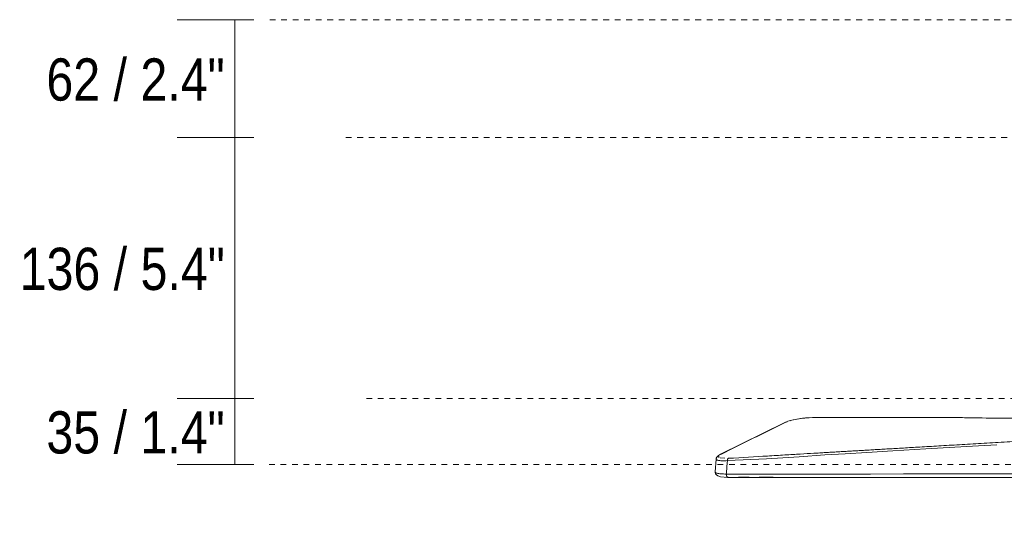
# Model space of a CAD drawing. Header units: millimetres. Extents: x 5811 to 10714, y -316 to 7072.
# Tile 1 of 14: x 5811 to 6325, y 1731 to 2000. Entities that reach past the tile are written whole.
import ezdxf

# ---------------------------------------------------------------- set-up
doc = ezdxf.new("R2010")
doc.units = ezdxf.units.MM
doc.linetypes.add('Dash', pattern=[6, 3, -3])
for name, color, linetype, lineweight in [('Aparatos eléctricos', 7, 'Continuous', 9), ('Cotas', 7, 'Continuous', 9), ('Cotas-10', 7, 'Continuous', 9)]:
    doc.layers.add(name, color=color, linetype=linetype, lineweight=lineweight)
doc.layers.add('Lighthing Fixture Dim Grey Dash', color=7, linetype='Dash', lineweight=9, true_color=0xd2d2d2)
doc.styles.add('Arial Narrow', font='ARIALN.TTF', dxfattribs={"height": 22})
doc.dimstyles.new('FARO_-_2_2mm_Arial_Narrow_mm_Inch_Horiz', dxfattribs={"dimscale": 304.8, "dimtxt": 22.515481, "dimasz": 0, "dimexe": 0.098425, "dimexo": 0.0625, "dimgap": 0.016404, "dimtad": 3, "dimtih": 1, "dimtoh": 1, "dimdec": 0, "dimzin": 0, "dimdsep": 46, "dimtxsty": 'Arial Narrow', "dimblk1": 'NONE', "dimblk2": 'NONE', "dimsah": 1, "dimcen": 0.09, "dimadec": 0, "dimazin": 0, "dimtfac": 1, "dimtdec": 4, "dimtix": 1, "dimtmove": 0, "dimatfit": 3, "dimfxl": 0.032808, "dimfxlon": 1, "dimtvp": 1, "dimtolj": 1, "dimtzin": 0, "dimarcsym": 2})

# ---------------------------------------------------------------- blocks, each defined once
blk = doc.blocks.new('34278-11L - 34278-11L KLIM S Black_walnut fan DC E27-660931-Alzado_PDF')
at = {"color": 254, "lineweight": 9, "true_color": 0xcccccc}
for p, q in [((6210.33, 1789.77), (6177.17, 1773.35)), ((6210.8, 1789.89), (6210.04, 1789.57)), ((6177.59, 1773.46), (6176.8, 1773.06)), ((6177.59, 1773.46), (6176.81, 1772.99)), ((6174.27, 1764.27), (6174.79, 1770.81)), ((6176.96, 1771.48), (6179.42, 1771.25)), ((6180.14, 1763.06), (6180.37, 1761.72)), ((6180.37, 1761.72), (6180.88, 1761.33)), ((6180.88, 1761.33), (6181.06, 1761.37)), ((6180.88, 1761.33), (6351.24, 1761.33)), ((6192.11, 1761.37), (6186.59, 1761.37)), ((6204.59, 1761.37), (6197.22, 1761.37))]:
    blk.add_line(p, q, dxfattribs=at)
at = {"color": 254, "lineweight": 9, "true_color": 0xcccccc, "flags": 128}
for points in [[(6225.25, 1792.5), (6223.3, 1792.44), (6221.47, 1792.31), (6219.84, 1792.14), (6216.99, 1791.71), (6214.99, 1791.3), (6212.33, 1790.57), (6210.33, 1789.77)], [(6180.7, 1770.04), (6201.09, 1771.01), (6218.24, 1772.04), (6231.47, 1773.03), (6242.24, 1773.66), (6253.4, 1774.32), (6267.03, 1775.11), (6284.2, 1776.12), (6305.49, 1777.37), (6321.27, 1778.3)], [(6174.79, 1770.82), (6174.94, 1771.42), (6175.2, 1771.88), (6176.03, 1772.68), (6177.17, 1773.35)], [(6176.18, 1772.43), (6176.32, 1771.71), (6176.42, 1771.66)], [(6174.27, 1764.26), (6174.3, 1763.8), (6174.57, 1763.08), (6174.96, 1762.61), (6175.81, 1762.05), (6177.2, 1761.62), (6178.96, 1761.39), (6180.88, 1761.33)], [(6350.5, 1763.08), (6333, 1763.08), (6318.53, 1763.08), (6295.34, 1763.08), (6272.68, 1763.08), (6255.39, 1763.07), (6234.82, 1763.07), (6209.33, 1763.07), (6196.42, 1763.07), (6180.14, 1763.06)]]:
    blk.add_lwpolyline(points, dxfattribs=at)
at = {"color": 254, "lineweight": 9, "true_color": 0xcccccc}
for points in [[(6210.8, 1789.89), (6205.26, 1787.16), (6194.17, 1781.68), (6183.1, 1776.2), (6177.59, 1773.46)], [(6211.91, 1790.36), (6211.49, 1790.21), (6211.12, 1790.05), (6210.8, 1789.89)], [(6225.31, 1792.49), (6225.23, 1792.5), (6225.16, 1792.49), (6225.08, 1792.46)], [(6180.7, 1770.04), (6180.17, 1770.02), (6179.16, 1769.99), (6177.84, 1769.99), (6176.82, 1770.03), (6175.99, 1770.13), (6175.35, 1770.28), (6174.92, 1770.5), (6174.74, 1770.76), (6174.83, 1770.98), (6174.95, 1771.1)], [(6180.72, 1770.03), (6180.62, 1768.79), (6180.43, 1766.38), (6180.23, 1764.14), (6180.12, 1763.07)], [(6180.73, 1770.38), (6180.72, 1770.27), (6180.71, 1770.15), (6180.7, 1770.04)], [(6180.8, 1770.68), (6180.78, 1770.59), (6180.75, 1770.49), (6180.73, 1770.38)], [(6180.91, 1770.94), (6180.87, 1770.86), (6180.83, 1770.77), (6180.8, 1770.68)], [(6181.04, 1771.13), (6181, 1771.08), (6180.95, 1771.01), (6180.91, 1770.94)], [(6181.2, 1771.26), (6181.15, 1771.23), (6181.09, 1771.19), (6181.04, 1771.13)], [(6181.06, 1761.37), (6180.62, 1761.37), (6180.21, 1761.38), (6179.82, 1761.4)]]:
    blk.add_open_spline(points, degree=3, dxfattribs=at)
for points, knots in [([(6223.07, 1792.4), (6222.46, 1792.37), (6220.48, 1792.22), (6217.03, 1791.75), (6214.54, 1791.18), (6213.46, 1790.87)], [-0.867048, -0.867048, -0.867048, -0.867048, -0.75, -0.5, -0.25, -0.25, -0.25, -0.25]), ([(6225.08, 1792.46), (6231.21, 1792.46), (6243.41, 1792.48), (6261.45, 1792.48), (6276.43, 1792.54), (6288.26, 1792.56), (6297, 1792.55), (6305.46, 1792.44), (6316.47, 1792.24), (6330.21, 1792.04), (6345.03, 1792.3), (6355.38, 1792.48), (6361.21, 1792.56), (6365.51, 1792.59), (6369.75, 1792.62), (6375.36, 1792.64), (6385.08, 1792.66), (6393.22, 1792.64), (6398.57, 1792.62)], [-1, -1, -1, -1, -0.9, -0.8, -0.7, -0.65, -0.6, -0.55, -0.5, -0.4, -0.3, -0.25, -0.225, -0.2, -0.175, -0.15, -0.1, 0, 0, 0, 0]), ([(6181.2, 1771.26), (6188.54, 1771.69), (6198.7, 1772.29), (6210.76, 1773), (6218.96, 1773.49), (6224.75, 1773.83), (6228.96, 1774.07), (6232.02, 1774.25), (6234.89, 1774.42), (6237.52, 1774.58), (6240.09, 1774.73), (6242.76, 1774.88), (6245.48, 1775.04), (6248.15, 1775.2), (6250.92, 1775.36), (6253.89, 1775.54), (6257.06, 1775.72), (6260.34, 1775.92), (6263.81, 1776.12), (6268.77, 1776.41), (6275.53, 1776.81), (6284.51, 1777.34), (6294.86, 1777.94), (6305.99, 1778.6), (6317.46, 1779.27), (6325.55, 1779.75), (6329.68, 1779.99)], [0, 0, 0, 0, 0.111111, 0.166667, 0.222222, 0.277778, 0.305556, 0.333333, 0.361111, 0.388889, 0.416667, 0.444444, 0.472222, 0.5, 0.527778, 0.555556, 0.583333, 0.611111, 0.638889, 0.666667, 0.722222, 0.777778, 0.833333, 0.888889, 0.944444, 1, 1, 1, 1]), ([(6180.14, 1763.06), (6179.62, 1763.07), (6178.63, 1763.09), (6177.3, 1763.17), (6176.16, 1763.27), (6175.26, 1763.42), (6174.63, 1763.68), (6174.28, 1764), (6174.25, 1764.26), (6174.3, 1764.41), (6174.3, 1764.42)], [0, 0, 0, 0, 0.1, 0.2, 0.3, 0.4, 0.5, 0.6, 0.7, 0.7110882, 0.7110882, 0.7110882, 0.7110882])]:
    blk.add_open_spline(points, degree=3, knots=knots, dxfattribs=at)
blk = doc.blocks.new('DIMBLOCK2-Alzado_PDF')
at = {"layer": 'Cotas-10', "color": 251, "true_color": 0x5b5b5b}
for p, q in [((5923.7, 2000), (5893.7, 2000)), ((5923.7, 2000), (5923.7, 1938.49)), ((5923.7, 2000), (5933.7, 2000)), ((5923.7, 1938.49), (5893.7, 1938.49)), ((5923.7, 1938.49), (5933.7, 1938.49))]:
    blk.add_line(p, q, dxfattribs=at)
at = {"layer": 'Cotas-10', "color": 0, "insert": (5825.43, 1979.81), "char_height": 22, "width": 111.9341, "attachment_point": 1, "line_spacing_factor": 0.974696, "style": 'Arial Narrow'}
blk.add_mtext('62 / 2.4"', dxfattribs=at)
blk = doc.blocks.new('_None')
blk = doc.blocks.new('DIMBLOCK3-Alzado_PDF')
at = {"layer": 'Cotas-10', "color": 251, "true_color": 0x5b5b5b}
for p, q in [((5923.7, 1938.49), (5893.7, 1938.49)), ((5923.7, 1938.49), (5923.7, 1802.49)), ((5923.7, 1938.49), (5933.7, 1938.49)), ((5923.7, 1802.49), (5893.7, 1802.49)), ((5923.7, 1802.49), (5933.7, 1802.49))]:
    blk.add_line(p, q, dxfattribs=at)
at = {"layer": 'Cotas-10', "color": 0, "insert": (5811.49, 1881.06), "char_height": 22, "width": 128.6599, "attachment_point": 1, "line_spacing_factor": 0.974696, "style": 'Arial Narrow'}
blk.add_mtext('136 / 5.4"', dxfattribs=at)
blk = doc.blocks.new('DIMBLOCK4-Alzado_PDF')
at = {"layer": 'Cotas-10', "color": 251, "true_color": 0x5b5b5b}
for p, q in [((5923.7, 1802.49), (5893.7, 1802.49)), ((5923.7, 1802.49), (5923.7, 1767.96)), ((5923.7, 1802.49), (5933.7, 1802.49)), ((5923.7, 1767.96), (5893.7, 1767.96)), ((5923.7, 1767.96), (5933.7, 1767.96))]:
    blk.add_line(p, q, dxfattribs=at)
at = {"layer": 'Cotas-10', "color": 0, "insert": (5825.43, 1795.79), "char_height": 22, "width": 111.9341, "attachment_point": 1, "line_spacing_factor": 0.974696, "style": 'Arial Narrow'}
blk.add_mtext('35 / 1.4"', dxfattribs=at)

msp = doc.modelspace()

# ---------------------------------------------------------------- linework, layer by layer
at = {"layer": 'Lighthing Fixture Dim Grey Dash'}
for p, q in [((6394.95, 2000), (5939.21, 2000)), ((6536.61, 1938.49), (5981.61, 1938.49)), ((6541.35, 1802.49), (5989.4, 1802.49)), ((6526.57, 1767.96), (5940.7, 1767.96))]:
    msp.add_line(p, q, dxfattribs=at)

# ---------------------------------------------------------------- block references
at = {"layer": 'Aparatos eléctricos'}
msp.add_blockref('34278-11L - 34278-11L KLIM S Black_walnut fan DC E27-660931-Alzado_PDF', (0, 0), dxfattribs=at)

# ---------------------------------------------------------------- dimensions: what is measured, and where the dimension line sits
at = {"layer": 'Cotas', "color": 251, "true_color": 0x5b5b5b}
for base, p1, p2, override, picture, middle in [((5923.7, 1938.49), (5933.7, 2000), (5933.7, 1938.49), {"dimpost": '<>', "dimfxl": 61.506273}, 'DIMBLOCK2-Alzado_PDF', (5862.91, 1969.25)), ((5923.7, 1802.49), (5933.7, 1938.49), (5933.7, 1802.49), {"dimpost": '<>', "dimfxl": 136.000755}, 'DIMBLOCK3-Alzado_PDF', (5856.8, 1870.49)), ((5923.7, 1767.96), (5933.7, 1802.49), (5933.7, 1767.96), {"dimpost": '<>', "dimfxl": 34.528936}, 'DIMBLOCK4-Alzado_PDF', (5862.96, 1785.23))]:
    dim = msp.add_linear_dim(base=base, p1=p1, p2=p2, angle=90, dimstyle='FARO_-_2_2mm_Arial_Narrow_mm_Inch_Horiz', override=override, dxfattribs=at)
    dim.commit()
    dim.dimension.update_dxf_attribs({"geometry": picture, "text_midpoint": middle})

doc.saveas('drawing.dxf')
